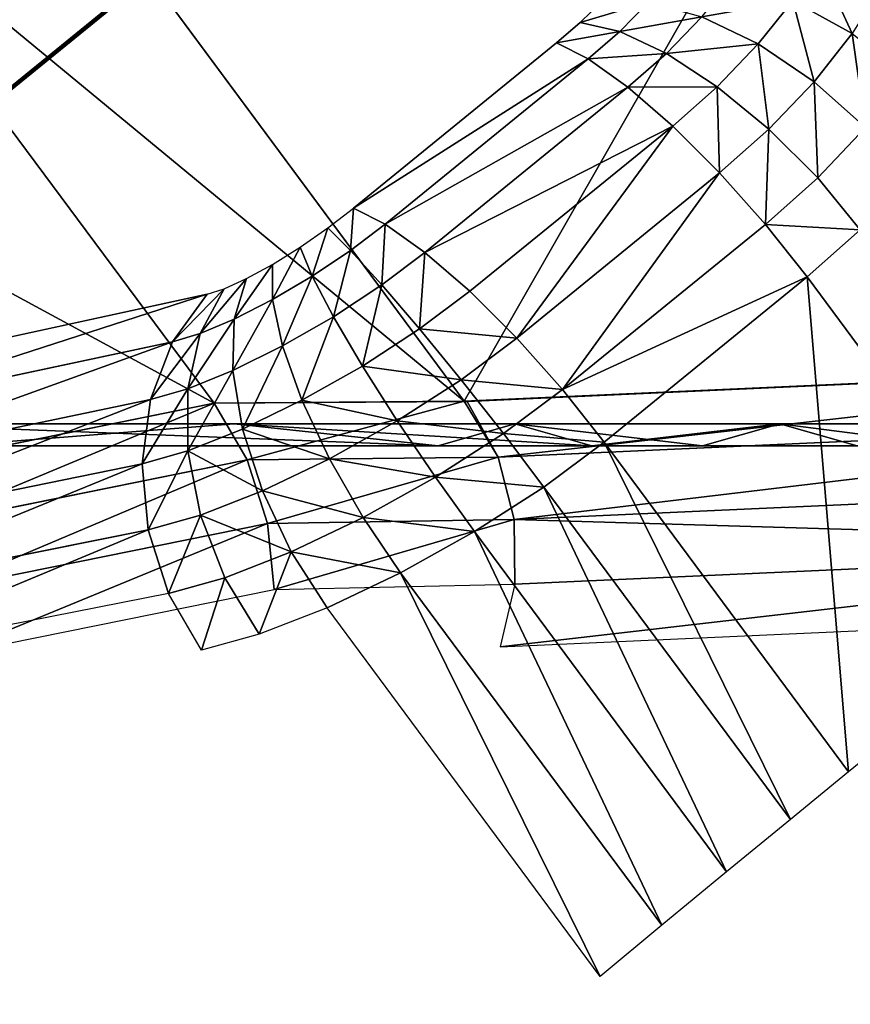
# Model space of a CAD drawing. Extents: x 34 to 1129, y -19 to 489.
# Tile 169 of 237: x 345 to 356, y 230 to 242. Entities that reach past the tile are written whole.
import ezdxf

# ---------------------------------------------------------------- set-up
doc = ezdxf.new("R2010")
doc.units = 0
doc.layers.get('0').update_dxf_attribs({"color": 13, "linetype": 'CONTINUOUS'})

# ---------------------------------------------------------------- blocks, each defined once
blk = doc.blocks.new('GROUP_14')
for centre in [(249.969, 249.969, 5), (249.969, 249.969)]:
    blk.add_circle(centre, 250)
blk = doc.blocks.new('GROUP_17')
for p in [(0, 0), (0, 0, 325)]:
    blk.add_blockref('GROUP_14', p)
blk = doc.blocks.new('GROUP_24')
blk.add_blockref('GROUP_17', (0, 0))
blk = doc.blocks.new('GROUP_1')
for p, q in [((71.125, 748.37), (72.061, 748.693, 0.268)), ((70.19, 748.047, 0.268), (71.125, 748.37)), ((74.353, 738.703), (75.295, 739.007, 0.268)), ((73.411, 738.4, 0.268), (74.353, 738.703))]:
    blk.add_line(p, q)
at = {"extrusion": (0, 0, -1)}
blk.add_arc((408.082, 582.993), 506.941, 159.80835, 173.63058, dxfattribs=at)
mesh = blk.add_polyface()
corners = [(64.277, 770.477, 0.268), (67.704, 757.97), (63.342, 770.152), (72.061, 748.693, 0.268), (71.125, 748.37)]
mesh.append_faces([[corners[k] for k in face] for face in [(0, 1, 2), (1, 3, 4)]], dxfattribs={"vtx0": -1})
mesh.append_faces([[corners[k] for k in face] for face in [(1, 0, 3)]], dxfattribs={"vtx0": -1, "vtx2": -1})
mesh = blk.add_polyface()
corners = [(63.342, 770.152), (70.19, 748.047, 0.268), (62.408, 769.826, 0.268), (67.704, 757.97), (71.125, 748.37)]
mesh.append_faces([[corners[k] for k in face] for face in [(0, 1, 2), (1, 3, 4)]], dxfattribs={"vtx0": -1})
mesh.append_faces([[corners[k] for k in face] for face in [(1, 0, 3)]], dxfattribs={"vtx0": -1, "vtx2": -1})
mesh = blk.add_polyface()
corners = [(72.061, 748.693, 0.268), (74.353, 738.703), (71.125, 748.37), (75.295, 739.007, 0.268)]
mesh.append_faces([[corners[k] for k in face] for face in [(0, 1, 2), (1, 0, 3)]], dxfattribs={"vtx0": -1})
mesh = blk.add_polyface()
corners = [(71.125, 748.37), (73.411, 738.4, 0.268), (70.19, 748.047, 0.268), (74.353, 738.703)]
mesh.append_faces([[corners[k] for k in face] for face in [(0, 1, 2), (1, 0, 3)]], dxfattribs={"vtx0": -1})
mesh = blk.add_polyface()
corners = [(75.295, 739.007, 0.268), (77.386, 728.974), (74.353, 738.703), (78.333, 729.259, 0.268)]
mesh.append_faces([[corners[k] for k in face] for face in [(0, 1, 2), (1, 0, 3)]], dxfattribs={"vtx0": -1})
mesh = blk.add_polyface()
corners = [(74.353, 738.703), (76.438, 728.689, 0.268), (73.411, 738.4, 0.268), (77.386, 728.974)]
mesh.append_faces([[corners[k] for k in face] for face in [(0, 1, 2), (1, 0, 3)]], dxfattribs={"vtx0": -1})
blk = doc.blocks.new('GROUP_22')
for p, q in [((8.017, 19.009, 12.144), (14.078, 20.006, 12.992)), ((14.001, 19.997, 12.981), (8.017, 19.009, 12.144)), ((14.078, 20.006, 12.992), (14.001, 19.997, 12.981)), ((14.001, 19.997, 12.981), (14.001, 19.997, 3.018)), ((14.063, 19.902, 13.771), (14.078, 20.006, 12.992)), ((48.922, 20.006, 12.992), (14.078, 20.006, 12.992)), ((14.063, 19.902, 13.771), (8.044, 18.908, 12.941)), ((14.059, 19.599, 14.499), (14.063, 19.902, 13.771)), ((48.937, 19.902, 13.771), (14.063, 19.902, 13.771)), ((14.059, 19.599, 14.499), (8.13, 18.616, 13.696)), ((14.067, 19.118, 15.125), (14.059, 19.599, 14.499)), ((48.941, 19.599, 14.499), (14.059, 19.599, 14.499)), ((48.933, 19.118, 15.125), (14.067, 19.118, 15.125)), ((3, 16.5, 11.141), (8.017, 19.009, 12.144)), ((8.017, 19.009, 12.144), (8.014, 19.002, 3.825)), ((8.017, 19.009, 12.144), (8.044, 18.908, 12.941)), ((3.028, 16.4, 11.938), (8.044, 18.908, 12.941)), ((8.044, 18.908, 12.941), (8.13, 18.616, 13.696)), ((3.111, 16.106, 12.692), (8.13, 18.616, 13.696)), ((8.13, 18.616, 13.696), (8.27, 18.153, 14.358)), ((48.999, 16.975, 0.01), (48.999, 3.025, 0.01)), ((61.805, 14.239, 3.691), (61.429, 13.98, 2.982)), ((62.235, 13.38, 3.777), (61.805, 14.239, 3.691)), ((61.805, 13.21, 3.057), (61.429, 13.98, 2.982)), ((62.506, 13.487, 4.569), (62.235, 13.38, 3.777)), ((62.798, 12.548, 4.627), (62.506, 13.487, 4.569)), ((62.235, 13.38, 3.777), (61.805, 13.21, 3.057)), ((62.506, 12.496, 3.831), (62.235, 13.38, 3.777)), ((61.805, 13.21, 3.057), (61.244, 12.988, 2.459)), ((62.041, 12.414, 3.104), (61.805, 13.21, 3.057)), ((61.435, 12.307, 2.497), (61.244, 12.988, 2.459)), ((60.729, 12.182, 2.05), (60.59, 12.729, 2.022)), ((62.506, 12.496, 3.831), (62.041, 12.414, 3.104)), ((62.798, 12.548, 4.627), (62.506, 12.496, 3.831)), ((62.598, 11.646, 3.849), (62.506, 12.496, 3.831)), ((62.898, 12.565, 5.439), (62.798, 12.548, 4.627)), ((62.898, 11.646, 4.647), (62.798, 12.548, 4.627)), ((63, 11.646, 5.459), (62.898, 12.565, 5.439)), ((59.889, 12.451, 1.778), (59.972, 12.048, 1.794)), ((62.041, 12.414, 3.104), (61.435, 12.307, 2.497)), ((62.121, 11.646, 3.12), (62.041, 12.414, 3.104)), ((61.435, 12.307, 2.497), (60.729, 12.182, 2.05)), ((61.5, 11.646, 2.51), (61.435, 12.307, 2.497)), ((60.729, 12.182, 2.05), (59.972, 12.048, 1.794)), ((60.776, 11.646, 2.06), (60.729, 12.182, 2.05)), ((59.972, 12.048, 1.794), (60, 11.646, 1.8)), ((60, 11.646, 1.8), (60, 8.354, 1.8)), ((60.776, 11.646, 2.06), (60, 11.646, 1.8)), ((60.776, 8.354, 2.06), (60.776, 11.646, 2.06)), ((61.5, 11.646, 2.51), (60.776, 11.646, 2.06)), ((61.5, 8.354, 2.51), (61.5, 11.646, 2.51)), ((62.121, 11.646, 3.12), (61.5, 11.646, 2.51)), ((62.121, 8.354, 3.12), (62.121, 11.646, 3.12)), ((62.598, 11.646, 3.849), (62.121, 11.646, 3.12)), ((62.598, 8.354, 3.849), (62.598, 11.646, 3.849)), ((62.898, 11.646, 4.647), (62.598, 11.646, 3.849)), ((62.898, 8.354, 4.647), (62.898, 11.646, 4.647)), ((63, 11.646, 5.459), (62.898, 11.646, 4.647)), ((63, 8.354, 5.459), (63, 11.646, 5.459)), ((63, 11.646, 10.541), (63, 11.646, 5.459)), ((59.972, 7.952, 1.794), (60, 8.354, 1.8)), ((60, 8.354, 1.8), (60.776, 8.354, 2.06)), ((60.776, 8.354, 2.06), (60.729, 7.818, 2.05)), ((60.776, 8.354, 2.06), (61.5, 8.354, 2.51)), ((61.5, 8.354, 2.51), (61.435, 7.693, 2.497)), ((61.5, 8.354, 2.51), (62.121, 8.354, 3.12)), ((62.121, 8.354, 3.12), (62.041, 7.586, 3.104)), ((62.121, 8.354, 3.12), (62.598, 8.354, 3.849)), ((62.598, 8.354, 3.849), (62.506, 7.504, 3.831)), ((62.598, 8.354, 3.849), (62.898, 8.354, 4.647)), ((62.898, 8.354, 4.647), (62.798, 7.452, 4.627)), ((62.898, 8.354, 4.647), (63, 8.354, 5.459)), ((63, 8.354, 5.459), (62.898, 7.435, 5.439)), ((63, 8.354, 10.541), (63, 8.354, 5.459)), ((59.889, 7.549, 1.778), (59.972, 7.952, 1.794)), ((60.729, 7.818, 2.05), (59.972, 7.952, 1.794)), ((60.729, 7.818, 2.05), (60.59, 7.271, 2.022)), ((61.435, 7.693, 2.497), (60.729, 7.818, 2.05)), ((61.435, 7.693, 2.497), (61.244, 7.012, 2.459)), ((62.041, 7.586, 3.104), (61.435, 7.693, 2.497)), ((62.041, 7.586, 3.104), (61.805, 6.79, 3.057)), ((62.506, 7.504, 3.831), (62.041, 7.586, 3.104)), ((59.758, 7.173, 1.752), (59.889, 7.549, 1.778)), ((60.59, 7.271, 2.022), (59.889, 7.549, 1.778)), ((62.506, 7.504, 3.831), (62.235, 6.62, 3.777)), ((62.798, 7.452, 4.627), (62.506, 7.504, 3.831)), ((62.798, 7.452, 4.627), (62.506, 6.513, 4.569)), ((62.898, 7.435, 5.439), (62.798, 7.452, 4.627)), ((62.898, 7.435, 5.439), (62.598, 6.476, 5.379)), ((62.898, 7.435, 5.439), (62.898, 7.435, 10.561)), ((60.59, 7.271, 2.022), (60.37, 6.751, 1.978)), ((61.244, 7.012, 2.459), (60.59, 7.271, 2.022)), ((59.587, 6.849, 1.717), (59.758, 7.173, 1.752)), ((60.37, 6.751, 1.978), (59.758, 7.173, 1.752)), ((61.244, 7.012, 2.459), (60.94, 6.358, 2.398)), ((61.805, 6.79, 3.057), (61.244, 7.012, 2.459)), ((59.388, 6.599, 1.678), (59.587, 6.849, 1.717)), ((60.082, 6.292, 1.921), (59.587, 6.849, 1.717)), ((60.37, 6.751, 1.978), (60.082, 6.292, 1.921)), ((60.94, 6.358, 2.398), (60.37, 6.751, 1.978)), ((61.805, 6.79, 3.057), (61.429, 6.02, 2.982)), ((62.235, 6.62, 3.777), (61.805, 6.79, 3.057)), ((62.235, 6.62, 3.777), (61.805, 5.761, 3.691)), ((62.506, 6.513, 4.569), (62.235, 6.62, 3.777)), ((59.174, 6.441, 1.635), (59.388, 6.599, 1.678)), ((59.747, 5.927, 1.854), (59.388, 6.599, 1.678)), ((62.506, 6.513, 4.569), (62.041, 5.599, 4.476)), ((62.598, 6.476, 5.379), (62.506, 6.513, 4.569)), ((59.174, 6.441, 1.635), (54.089, 3.889, 0.678)), ((59.388, 5.68, 1.782), (59.174, 6.441, 1.635)), ((62.598, 6.476, 5.379), (62.121, 5.543, 5.284)), ((62.598, 6.476, 5.379), (62.598, 6.476, 10.621)), ((60.082, 6.292, 1.921), (59.747, 5.927, 1.854)), ((60.544, 5.774, 2.319), (60.082, 6.292, 1.921)), ((60.94, 6.358, 2.398), (60.544, 5.774, 2.319)), ((61.429, 6.02, 2.982), (60.94, 6.358, 2.398)), ((61.429, 6.02, 2.982), (60.94, 5.329, 2.884)), ((61.805, 5.761, 3.691), (61.429, 6.02, 2.982)), ((59.747, 5.927, 1.854), (59.388, 5.68, 1.782)), ((60.082, 5.301, 2.226), (59.747, 5.927, 1.854)), ((60.544, 5.774, 2.319), (60.082, 5.301, 2.226)), ((60.94, 5.329, 2.884), (60.544, 5.774, 2.319)), ((54.324, 3.142, 0.813), (59.388, 5.68, 1.782)), ((59.587, 4.971, 2.127), (59.388, 5.68, 1.782)), ((61.805, 5.761, 3.691), (61.244, 4.987, 3.578)), ((62.041, 5.599, 4.476), (61.805, 5.761, 3.691)), ((62.041, 5.599, 4.476), (61.435, 4.773, 4.355)), ((62.121, 5.543, 5.284), (61.5, 4.699, 5.159)), ((62.121, 5.543, 5.284), (62.041, 5.599, 4.476)), ((62.121, 5.543, 5.284), (62.121, 5.543, 10.716)), ((60.082, 5.301, 2.226), (59.587, 4.971, 2.127)), ((60.37, 4.763, 2.77), (60.082, 5.301, 2.226)), ((60.94, 5.329, 2.884), (60.37, 4.763, 2.77)), ((61.244, 4.987, 3.578), (60.94, 5.329, 2.884)), ((54.542, 2.444, 1.144), (59.587, 4.971, 2.127)), ((59.758, 4.361, 2.648), (59.587, 4.971, 2.127)), ((61.244, 4.987, 3.578), (60.59, 4.35, 3.448)), ((61.435, 4.773, 4.355), (61.244, 4.987, 3.578)), ((60.37, 4.763, 2.77), (59.758, 4.361, 2.648)), ((60.59, 4.35, 3.448), (60.37, 4.763, 2.77)), ((61.435, 4.773, 4.355), (60.729, 4.091, 4.213)), ((61.5, 4.699, 5.159), (61.435, 4.773, 4.355)), ((54.729, 1.846, 1.65), (59.758, 4.361, 2.648)), ((59.889, 3.894, 3.308), (59.758, 4.361, 2.648)), ((60.59, 4.35, 3.448), (59.889, 3.894, 3.308)), ((60.729, 4.091, 4.213), (60.59, 4.35, 3.448)), ((60.729, 4.091, 4.213), (59.972, 3.6, 4.062)), ((60.776, 4.003, 5.015), (60.729, 4.091, 4.213)), ((54.871, 1.386, 2.296), (59.889, 3.894, 3.308)), ((59.972, 3.6, 4.062), (59.889, 3.894, 3.308))]:
    blk.add_line(p, q)
mesh = blk.add_polyface()
corners = [(8.014, 19.002, 3.825), (14.001, 19.997, 12.981), (14.001, 19.997, 3.018), (8.017, 19.009, 12.144)]
mesh.append_faces([[corners[k] for k in face] for face in [(0, 1, 2), (1, 0, 3)]], dxfattribs={"vtx0": -1})
mesh = blk.add_polyface()
corners = [(8.044, 18.908, 12.941), (14.001, 19.997, 12.981), (8.017, 19.009, 12.144), (14.063, 19.902, 13.771), (14.078, 20.006, 12.992)]
mesh.append_faces([[corners[k] for k in face] for face in [(0, 1, 2), (1, 3, 4)]], dxfattribs={"vtx0": -1})
mesh.append_faces([[corners[k] for k in face] for face in [(1, 0, 3)]], dxfattribs={"vtx0": -1, "vtx2": -1})
mesh = blk.add_polyface()
corners = [(14.078, 20.006, 3.008), (48.999, 19.997, 3.018), (48.922, 20.006, 3.008), (14.001, 19.997, 3.018), (14.001, 19.997, 12.981), (48.999, 19.997, 12.981), (14.078, 20.006, 12.992), (48.922, 20.006, 12.992)]
mesh.append_faces([[corners[k] for k in face] for face in [(0, 1, 2), (5, 6, 7)]], dxfattribs={"vtx0": -1})
mesh.append_faces([[corners[k] for k in face] for face in [(1, 4, 5)]], dxfattribs={"vtx0": -1, "vtx1": -1})
mesh.append_faces([[corners[k] for k in face] for face in [(1, 0, 3), (1, 3, 4), (5, 4, 6)]], dxfattribs={"vtx0": -1, "vtx2": -1})
mesh = blk.add_polyface()
corners = [(14.063, 19.902, 13.771), (48.922, 20.006, 12.992), (14.078, 20.006, 12.992), (48.937, 19.902, 13.771)]
mesh.append_faces([[corners[k] for k in face] for face in [(0, 1, 2), (1, 0, 3)]], dxfattribs={"vtx0": -1})
mesh = blk.add_polyface()
corners = [(8.13, 18.616, 13.696), (14.063, 19.902, 13.771), (8.044, 18.908, 12.941), (14.059, 19.599, 14.499)]
mesh.append_faces([[corners[k] for k in face] for face in [(0, 1, 2), (1, 0, 3)]], dxfattribs={"vtx0": -1})
mesh = blk.add_polyface()
corners = [(14.059, 19.599, 14.499), (48.937, 19.902, 13.771), (14.063, 19.902, 13.771), (48.941, 19.599, 14.499)]
mesh.append_faces([[corners[k] for k in face] for face in [(0, 1, 2), (1, 0, 3)]], dxfattribs={"vtx0": -1})
mesh = blk.add_polyface()
corners = [(8.27, 18.153, 14.358), (14.059, 19.599, 14.499), (8.13, 18.616, 13.696), (14.067, 19.118, 15.125)]
mesh.append_faces([[corners[k] for k in face] for face in [(0, 1, 2), (1, 0, 3)]], dxfattribs={"vtx0": -1})
mesh = blk.add_polyface()
corners = [(14.059, 19.599, 14.499), (48.933, 19.118, 15.125), (48.941, 19.599, 14.499), (14.067, 19.118, 15.125)]
mesh.append_faces([[corners[k] for k in face] for face in [(0, 1, 2), (1, 0, 3)]], dxfattribs={"vtx0": -1})
mesh = blk.add_polyface()
corners = [(14.086, 18.493, 15.607), (48.933, 19.118, 15.125), (14.067, 19.118, 15.125), (48.914, 18.493, 15.607)]
mesh.append_faces([[corners[k] for k in face] for face in [(0, 1, 2), (1, 0, 3)]], dxfattribs={"vtx0": -1})
mesh = blk.add_polyface()
corners = [(3, 16.5, 4.859), (8.017, 19.009, 12.144), (8.014, 19.002, 3.825), (3, 16.5, 11.141)]
mesh.append_faces([[corners[k] for k in face] for face in [(0, 1, 2), (1, 0, 3)]], dxfattribs={"vtx0": -1})
mesh = blk.add_polyface()
corners = [(3.028, 16.4, 11.938), (8.017, 19.009, 12.144), (3, 16.5, 11.141), (8.044, 18.908, 12.941)]
mesh.append_faces([[corners[k] for k in face] for face in [(0, 1, 2), (1, 0, 3)]], dxfattribs={"vtx0": -1})
mesh = blk.add_polyface()
corners = [(3.111, 16.106, 12.692), (8.044, 18.908, 12.941), (3.028, 16.4, 11.938), (8.13, 18.616, 13.696)]
mesh.append_faces([[corners[k] for k in face] for face in [(0, 1, 2), (1, 0, 3)]], dxfattribs={"vtx0": -1})
mesh = blk.add_polyface()
corners = [(3.242, 15.639, 13.352), (8.13, 18.616, 13.696), (3.111, 16.106, 12.692), (8.27, 18.153, 14.358)]
mesh.append_faces([[corners[k] for k in face] for face in [(0, 1, 2), (1, 0, 3)]], dxfattribs={"vtx0": -1})
mesh = blk.add_polyface()
corners = [(14.151, 17), (14.001, 3.025, 0.01), (14.001, 16.975, 0.01), (14.151, 3), (48.849, 17), (48.849, 3), (48.999, 16.975, 0.01), (48.999, 3.025, 0.01)]
mesh.append_faces([[corners[k] for k in face] for face in [(0, 1, 2), (5, 6, 7)]], dxfattribs={"vtx0": -1})
mesh.append_faces([[corners[k] for k in face] for face in [(1, 0, 3), (3, 4, 5)]], dxfattribs={"vtx0": -1, "vtx1": -1})
mesh.append_faces([[corners[k] for k in face] for face in [(3, 0, 4), (5, 4, 6)]], dxfattribs={"vtx0": -1, "vtx2": -1})
mesh = blk.add_polyface()
corners = [(60.94, 14.671, 2.884), (61.805, 14.239, 3.691), (61.429, 13.98, 2.982), (61.244, 15.013, 3.578)]
mesh.append_faces([[corners[k] for k in face] for face in [(0, 1, 2), (1, 0, 3)]], dxfattribs={"vtx0": -1})
mesh = blk.add_polyface()
corners = [(61.805, 14.239, 3.691), (62.506, 13.487, 4.569), (62.235, 13.38, 3.777), (62.041, 14.401, 4.476)]
mesh.append_faces([[corners[k] for k in face] for face in [(0, 1, 2), (1, 0, 3)]], dxfattribs={"vtx0": -1})
mesh = blk.add_polyface()
corners = [(61.429, 13.98, 2.982), (62.235, 13.38, 3.777), (61.805, 13.21, 3.057), (61.805, 14.239, 3.691)]
mesh.append_faces([[corners[k] for k in face] for face in [(0, 1, 2), (1, 0, 3)]], dxfattribs={"vtx0": -1})
mesh = blk.add_polyface()
corners = [(61.429, 13.98, 2.982), (61.244, 12.988, 2.459), (60.94, 13.642, 2.398), (61.805, 13.21, 3.057)]
mesh.append_faces([[corners[k] for k in face] for face in [(0, 1, 2), (1, 0, 3)]], dxfattribs={"vtx0": -1})
mesh = blk.add_polyface()
corners = [(62.235, 13.38, 3.777), (62.798, 12.548, 4.627), (62.506, 12.496, 3.831), (62.506, 13.487, 4.569)]
mesh.append_faces([[corners[k] for k in face] for face in [(0, 1, 2), (1, 0, 3)]], dxfattribs={"vtx0": -1})
mesh = blk.add_polyface()
corners = [(62.506, 13.487, 4.569), (62.898, 12.565, 5.439), (62.798, 12.548, 4.627), (62.598, 13.524, 5.379)]
mesh.append_faces([[corners[k] for k in face] for face in [(0, 1, 2), (1, 0, 3)]], dxfattribs={"vtx0": -1})
mesh = blk.add_polyface()
corners = [(61.805, 13.21, 3.057), (62.506, 12.496, 3.831), (62.041, 12.414, 3.104), (62.235, 13.38, 3.777)]
mesh.append_faces([[corners[k] for k in face] for face in [(0, 1, 2), (1, 0, 3)]], dxfattribs={"vtx0": -1})
mesh = blk.add_polyface()
corners = [(61.805, 13.21, 3.057), (61.435, 12.307, 2.497), (61.244, 12.988, 2.459), (62.041, 12.414, 3.104)]
mesh.append_faces([[corners[k] for k in face] for face in [(0, 1, 2), (1, 0, 3)]], dxfattribs={"vtx0": -1})
mesh = blk.add_polyface()
corners = [(61.244, 12.988, 2.459), (60.729, 12.182, 2.05), (60.59, 12.729, 2.022), (61.435, 12.307, 2.497)]
mesh.append_faces([[corners[k] for k in face] for face in [(0, 1, 2), (1, 0, 3)]], dxfattribs={"vtx0": -1})
mesh = blk.add_polyface()
corners = [(60.59, 12.729, 2.022), (59.972, 12.048, 1.794), (59.889, 12.451, 1.778), (60.729, 12.182, 2.05)]
mesh.append_faces([[corners[k] for k in face] for face in [(0, 1, 2), (1, 0, 3)]], dxfattribs={"vtx0": -1})
mesh = blk.add_polyface()
corners = [(62.041, 12.414, 3.104), (62.598, 11.646, 3.849), (62.121, 11.646, 3.12), (62.506, 12.496, 3.831)]
mesh.append_faces([[corners[k] for k in face] for face in [(0, 1, 2), (1, 0, 3)]], dxfattribs={"vtx0": -1})
mesh = blk.add_polyface()
corners = [(62.506, 12.496, 3.831), (62.898, 11.646, 4.647), (62.598, 11.646, 3.849), (62.798, 12.548, 4.627)]
mesh.append_faces([[corners[k] for k in face] for face in [(0, 1, 2), (1, 0, 3)]], dxfattribs={"vtx0": -1})
mesh = blk.add_polyface()
corners = [(62.898, 11.646, 4.647), (62.898, 12.565, 5.439), (63, 11.646, 5.459), (62.798, 12.548, 4.627)]
mesh.append_faces([[corners[k] for k in face] for face in [(0, 1, 2), (1, 0, 3)]], dxfattribs={"vtx0": -1})
mesh = blk.add_polyface()
corners = [(62.898, 12.565, 5.439), (63, 11.646, 10.541), (63, 11.646, 5.459), (62.898, 12.565, 10.561)]
mesh.append_faces([[corners[k] for k in face] for face in [(0, 1, 2), (1, 0, 3)]], dxfattribs={"vtx0": -1})
mesh = blk.add_polyface()
corners = [(62.041, 12.414, 3.104), (61.5, 11.646, 2.51), (61.435, 12.307, 2.497), (62.121, 11.646, 3.12)]
mesh.append_faces([[corners[k] for k in face] for face in [(0, 1, 2), (1, 0, 3)]], dxfattribs={"vtx0": -1})
mesh = blk.add_polyface()
corners = [(61.435, 12.307, 2.497), (60.776, 11.646, 2.06), (60.729, 12.182, 2.05), (61.5, 11.646, 2.51)]
mesh.append_faces([[corners[k] for k in face] for face in [(0, 1, 2), (1, 0, 3)]], dxfattribs={"vtx0": -1})
mesh = blk.add_polyface()
corners = [(60.729, 12.182, 2.05), (60, 11.646, 1.8), (59.972, 12.048, 1.794), (60.776, 11.646, 2.06)]
mesh.append_faces([[corners[k] for k in face] for face in [(0, 1, 2), (1, 0, 3)]], dxfattribs={"vtx0": -1})
mesh = blk.add_polyface()
corners = [(60.776, 11.646, 2.06), (60, 8.354, 1.8), (60, 11.646, 1.8), (60.776, 8.354, 2.06)]
mesh.append_faces([[corners[k] for k in face] for face in [(0, 1, 2), (1, 0, 3)]], dxfattribs={"vtx0": -1})
mesh = blk.add_polyface()
corners = [(61.5, 11.646, 2.51), (60.776, 8.354, 2.06), (60.776, 11.646, 2.06), (61.5, 8.354, 2.51)]
mesh.append_faces([[corners[k] for k in face] for face in [(0, 1, 2), (1, 0, 3)]], dxfattribs={"vtx0": -1})
mesh = blk.add_polyface()
corners = [(62.121, 11.646, 3.12), (61.5, 8.354, 2.51), (61.5, 11.646, 2.51), (62.121, 8.354, 3.12)]
mesh.append_faces([[corners[k] for k in face] for face in [(0, 1, 2), (1, 0, 3)]], dxfattribs={"vtx0": -1})
mesh = blk.add_polyface()
corners = [(62.121, 11.646, 3.12), (62.598, 8.354, 3.849), (62.121, 8.354, 3.12), (62.598, 11.646, 3.849)]
mesh.append_faces([[corners[k] for k in face] for face in [(0, 1, 2), (1, 0, 3)]], dxfattribs={"vtx0": -1})
mesh = blk.add_polyface()
corners = [(62.598, 11.646, 3.849), (62.898, 8.354, 4.647), (62.598, 8.354, 3.849), (62.898, 11.646, 4.647)]
mesh.append_faces([[corners[k] for k in face] for face in [(0, 1, 2), (1, 0, 3)]], dxfattribs={"vtx0": -1})
mesh = blk.add_polyface()
corners = [(62.898, 8.354, 4.647), (63, 11.646, 5.459), (63, 8.354, 5.459), (62.898, 11.646, 4.647)]
mesh.append_faces([[corners[k] for k in face] for face in [(0, 1, 2), (1, 0, 3)]], dxfattribs={"vtx0": -1})
mesh = blk.add_polyface()
corners = [(63, 11.646, 5.459), (63, 8.354, 10.541), (63, 8.354, 5.459), (63, 11.646, 10.541)]
mesh.append_faces([[corners[k] for k in face] for face in [(0, 1, 2), (1, 0, 3)]], dxfattribs={"vtx0": -1})
mesh = blk.add_polyface()
corners = [(60, 8.354, 1.8), (60.729, 7.818, 2.05), (59.972, 7.952, 1.794), (60.776, 8.354, 2.06)]
mesh.append_faces([[corners[k] for k in face] for face in [(0, 1, 2), (1, 0, 3)]], dxfattribs={"vtx0": -1})
mesh = blk.add_polyface()
corners = [(60.776, 8.354, 2.06), (61.435, 7.693, 2.497), (60.729, 7.818, 2.05), (61.5, 8.354, 2.51)]
mesh.append_faces([[corners[k] for k in face] for face in [(0, 1, 2), (1, 0, 3)]], dxfattribs={"vtx0": -1})
mesh = blk.add_polyface()
corners = [(61.5, 8.354, 2.51), (62.041, 7.586, 3.104), (61.435, 7.693, 2.497), (62.121, 8.354, 3.12)]
mesh.append_faces([[corners[k] for k in face] for face in [(0, 1, 2), (1, 0, 3)]], dxfattribs={"vtx0": -1})
mesh = blk.add_polyface()
corners = [(62.041, 7.586, 3.104), (62.598, 8.354, 3.849), (62.506, 7.504, 3.831), (62.121, 8.354, 3.12)]
mesh.append_faces([[corners[k] for k in face] for face in [(0, 1, 2), (1, 0, 3)]], dxfattribs={"vtx0": -1})
mesh = blk.add_polyface()
corners = [(62.506, 7.504, 3.831), (62.898, 8.354, 4.647), (62.798, 7.452, 4.627), (62.598, 8.354, 3.849)]
mesh.append_faces([[corners[k] for k in face] for face in [(0, 1, 2), (1, 0, 3)]], dxfattribs={"vtx0": -1})
mesh = blk.add_polyface()
corners = [(62.798, 7.452, 4.627), (63, 8.354, 5.459), (62.898, 7.435, 5.439), (62.898, 8.354, 4.647)]
mesh.append_faces([[corners[k] for k in face] for face in [(0, 1, 2), (1, 0, 3)]], dxfattribs={"vtx0": -1})
mesh = blk.add_polyface()
corners = [(63, 8.354, 5.459), (62.898, 7.435, 10.561), (62.898, 7.435, 5.439), (63, 8.354, 10.541)]
mesh.append_faces([[corners[k] for k in face] for face in [(0, 1, 2), (1, 0, 3)]], dxfattribs={"vtx0": -1})
mesh = blk.add_polyface()
corners = [(59.972, 7.952, 1.794), (60.59, 7.271, 2.022), (59.889, 7.549, 1.778), (60.729, 7.818, 2.05)]
mesh.append_faces([[corners[k] for k in face] for face in [(0, 1, 2), (1, 0, 3)]], dxfattribs={"vtx0": -1})
mesh = blk.add_polyface()
corners = [(60.729, 7.818, 2.05), (61.244, 7.012, 2.459), (60.59, 7.271, 2.022), (61.435, 7.693, 2.497)]
mesh.append_faces([[corners[k] for k in face] for face in [(0, 1, 2), (1, 0, 3)]], dxfattribs={"vtx0": -1})
mesh = blk.add_polyface()
corners = [(61.435, 7.693, 2.497), (61.805, 6.79, 3.057), (61.244, 7.012, 2.459), (62.041, 7.586, 3.104)]
mesh.append_faces([[corners[k] for k in face] for face in [(0, 1, 2), (1, 0, 3)]], dxfattribs={"vtx0": -1})
mesh = blk.add_polyface()
corners = [(61.805, 6.79, 3.057), (62.506, 7.504, 3.831), (62.235, 6.62, 3.777), (62.041, 7.586, 3.104)]
mesh.append_faces([[corners[k] for k in face] for face in [(0, 1, 2), (1, 0, 3)]], dxfattribs={"vtx0": -1})
mesh = blk.add_polyface()
corners = [(59.889, 7.549, 1.778), (60.37, 6.751, 1.978), (59.758, 7.173, 1.752), (60.59, 7.271, 2.022)]
mesh.append_faces([[corners[k] for k in face] for face in [(0, 1, 2), (1, 0, 3)]], dxfattribs={"vtx0": -1})
mesh = blk.add_polyface()
corners = [(62.235, 6.62, 3.777), (62.798, 7.452, 4.627), (62.506, 6.513, 4.569), (62.506, 7.504, 3.831)]
mesh.append_faces([[corners[k] for k in face] for face in [(0, 1, 2), (1, 0, 3)]], dxfattribs={"vtx0": -1})
mesh = blk.add_polyface()
corners = [(62.506, 6.513, 4.569), (62.898, 7.435, 5.439), (62.598, 6.476, 5.379), (62.798, 7.452, 4.627)]
mesh.append_faces([[corners[k] for k in face] for face in [(0, 1, 2), (1, 0, 3)]], dxfattribs={"vtx0": -1})
mesh = blk.add_polyface()
corners = [(62.898, 7.435, 5.439), (62.598, 6.476, 10.621), (62.598, 6.476, 5.379), (62.898, 7.435, 10.561)]
mesh.append_faces([[corners[k] for k in face] for face in [(0, 1, 2), (1, 0, 3)]], dxfattribs={"vtx0": -1})
mesh = blk.add_polyface()
corners = [(60.59, 7.271, 2.022), (60.94, 6.358, 2.398), (60.37, 6.751, 1.978), (61.244, 7.012, 2.459)]
mesh.append_faces([[corners[k] for k in face] for face in [(0, 1, 2), (1, 0, 3)]], dxfattribs={"vtx0": -1})
mesh = blk.add_polyface()
corners = [(59.758, 7.173, 1.752), (60.082, 6.292, 1.921), (59.587, 6.849, 1.717), (60.37, 6.751, 1.978)]
mesh.append_faces([[corners[k] for k in face] for face in [(0, 1, 2), (1, 0, 3)]], dxfattribs={"vtx0": -1})
mesh = blk.add_polyface()
corners = [(61.244, 7.012, 2.459), (61.429, 6.02, 2.982), (60.94, 6.358, 2.398), (61.805, 6.79, 3.057)]
mesh.append_faces([[corners[k] for k in face] for face in [(0, 1, 2), (1, 0, 3)]], dxfattribs={"vtx0": -1})
mesh = blk.add_polyface()
corners = [(59.587, 6.849, 1.717), (59.747, 5.927, 1.854), (59.388, 6.599, 1.678), (60.082, 6.292, 1.921)]
mesh.append_faces([[corners[k] for k in face] for face in [(0, 1, 2), (1, 0, 3)]], dxfattribs={"vtx0": -1})
mesh = blk.add_polyface()
corners = [(60.37, 6.751, 1.978), (60.544, 5.774, 2.319), (60.082, 6.292, 1.921), (60.94, 6.358, 2.398)]
mesh.append_faces([[corners[k] for k in face] for face in [(0, 1, 2), (1, 0, 3)]], dxfattribs={"vtx0": -1})
mesh = blk.add_polyface()
corners = [(61.429, 6.02, 2.982), (62.235, 6.62, 3.777), (61.805, 5.761, 3.691), (61.805, 6.79, 3.057)]
mesh.append_faces([[corners[k] for k in face] for face in [(0, 1, 2), (1, 0, 3)]], dxfattribs={"vtx0": -1})
mesh = blk.add_polyface()
corners = [(61.805, 5.761, 3.691), (62.506, 6.513, 4.569), (62.041, 5.599, 4.476), (62.235, 6.62, 3.777)]
mesh.append_faces([[corners[k] for k in face] for face in [(0, 1, 2), (1, 0, 3)]], dxfattribs={"vtx0": -1})
mesh = blk.add_polyface()
corners = [(59.388, 6.599, 1.678), (59.388, 5.68, 1.782), (59.174, 6.441, 1.635), (59.747, 5.927, 1.854)]
mesh.append_faces([[corners[k] for k in face] for face in [(0, 1, 2), (1, 0, 3)]], dxfattribs={"vtx0": -1})
mesh = blk.add_polyface()
corners = [(62.041, 5.599, 4.476), (62.598, 6.476, 5.379), (62.121, 5.543, 5.284), (62.506, 6.513, 4.569)]
mesh.append_faces([[corners[k] for k in face] for face in [(0, 1, 2), (1, 0, 3)]], dxfattribs={"vtx0": -1})
mesh = blk.add_polyface()
corners = [(59.174, 6.441, 1.635), (54.324, 3.142, 0.813), (54.089, 3.889, 0.678), (59.388, 5.68, 1.782)]
mesh.append_faces([[corners[k] for k in face] for face in [(0, 1, 2), (1, 0, 3)]], dxfattribs={"vtx0": -1})
mesh = blk.add_polyface()
corners = [(62.598, 6.476, 5.379), (62.121, 5.543, 10.716), (62.121, 5.543, 5.284), (62.598, 6.476, 10.621)]
mesh.append_faces([[corners[k] for k in face] for face in [(0, 1, 2), (1, 0, 3)]], dxfattribs={"vtx0": -1})
mesh = blk.add_polyface()
corners = [(60.082, 6.292, 1.921), (60.082, 5.301, 2.226), (59.747, 5.927, 1.854), (60.544, 5.774, 2.319)]
mesh.append_faces([[corners[k] for k in face] for face in [(0, 1, 2), (1, 0, 3)]], dxfattribs={"vtx0": -1})
mesh = blk.add_polyface()
corners = [(60.94, 6.358, 2.398), (60.94, 5.329, 2.884), (60.544, 5.774, 2.319), (61.429, 6.02, 2.982)]
mesh.append_faces([[corners[k] for k in face] for face in [(0, 1, 2), (1, 0, 3)]], dxfattribs={"vtx0": -1})
mesh = blk.add_polyface()
corners = [(60.94, 5.329, 2.884), (61.805, 5.761, 3.691), (61.244, 4.987, 3.578), (61.429, 6.02, 2.982)]
mesh.append_faces([[corners[k] for k in face] for face in [(0, 1, 2), (1, 0, 3)]], dxfattribs={"vtx0": -1})
mesh = blk.add_polyface()
corners = [(59.747, 5.927, 1.854), (59.587, 4.971, 2.127), (59.388, 5.68, 1.782), (60.082, 5.301, 2.226)]
mesh.append_faces([[corners[k] for k in face] for face in [(0, 1, 2), (1, 0, 3)]], dxfattribs={"vtx0": -1})
mesh = blk.add_polyface()
corners = [(60.544, 5.774, 2.319), (60.37, 4.763, 2.77), (60.082, 5.301, 2.226), (60.94, 5.329, 2.884)]
mesh.append_faces([[corners[k] for k in face] for face in [(0, 1, 2), (1, 0, 3)]], dxfattribs={"vtx0": -1})
mesh = blk.add_polyface()
corners = [(59.388, 5.68, 1.782), (54.542, 2.444, 1.144), (54.324, 3.142, 0.813), (59.587, 4.971, 2.127)]
mesh.append_faces([[corners[k] for k in face] for face in [(0, 1, 2), (1, 0, 3)]], dxfattribs={"vtx0": -1})
mesh = blk.add_polyface()
corners = [(61.244, 4.987, 3.578), (62.041, 5.599, 4.476), (61.435, 4.773, 4.355), (61.805, 5.761, 3.691)]
mesh.append_faces([[corners[k] for k in face] for face in [(0, 1, 2), (1, 0, 3)]], dxfattribs={"vtx0": -1})
mesh = blk.add_polyface()
corners = [(61.435, 4.773, 4.355), (62.121, 5.543, 5.284), (61.5, 4.699, 5.159), (62.041, 5.599, 4.476)]
mesh.append_faces([[corners[k] for k in face] for face in [(0, 1, 2), (1, 0, 3)]], dxfattribs={"vtx0": -1})
mesh = blk.add_polyface()
corners = [(62.121, 5.543, 5.284), (61.5, 4.699, 10.841), (61.5, 4.699, 5.159), (62.121, 5.543, 10.716)]
mesh.append_faces([[corners[k] for k in face] for face in [(0, 1, 2), (1, 0, 3)]], dxfattribs={"vtx0": -1})
mesh = blk.add_polyface()
corners = [(60.082, 5.301, 2.226), (59.758, 4.361, 2.648), (59.587, 4.971, 2.127), (60.37, 4.763, 2.77)]
mesh.append_faces([[corners[k] for k in face] for face in [(0, 1, 2), (1, 0, 3)]], dxfattribs={"vtx0": -1})
mesh = blk.add_polyface()
corners = [(60.37, 4.763, 2.77), (61.244, 4.987, 3.578), (60.59, 4.35, 3.448), (60.94, 5.329, 2.884)]
mesh.append_faces([[corners[k] for k in face] for face in [(0, 1, 2), (1, 0, 3)]], dxfattribs={"vtx0": -1})
mesh = blk.add_polyface()
corners = [(59.587, 4.971, 2.127), (54.729, 1.846, 1.65), (54.542, 2.444, 1.144), (59.758, 4.361, 2.648)]
mesh.append_faces([[corners[k] for k in face] for face in [(0, 1, 2), (1, 0, 3)]], dxfattribs={"vtx0": -1})
mesh = blk.add_polyface()
corners = [(60.59, 4.35, 3.448), (61.435, 4.773, 4.355), (60.729, 4.091, 4.213), (61.244, 4.987, 3.578)]
mesh.append_faces([[corners[k] for k in face] for face in [(0, 1, 2), (1, 0, 3)]], dxfattribs={"vtx0": -1})
mesh = blk.add_polyface()
corners = [(60.37, 4.763, 2.77), (59.889, 3.894, 3.308), (59.758, 4.361, 2.648), (60.59, 4.35, 3.448)]
mesh.append_faces([[corners[k] for k in face] for face in [(0, 1, 2), (1, 0, 3)]], dxfattribs={"vtx0": -1})
mesh = blk.add_polyface()
corners = [(61.435, 4.773, 4.355), (60.776, 4.003, 5.015), (60.729, 4.091, 4.213), (61.5, 4.699, 5.159)]
mesh.append_faces([[corners[k] for k in face] for face in [(0, 1, 2), (1, 0, 3)]], dxfattribs={"vtx0": -1})
mesh = blk.add_polyface()
corners = [(59.758, 4.361, 2.648), (54.871, 1.386, 2.296), (54.729, 1.846, 1.65), (59.889, 3.894, 3.308)]
mesh.append_faces([[corners[k] for k in face] for face in [(0, 1, 2), (1, 0, 3)]], dxfattribs={"vtx0": -1})
mesh = blk.add_polyface()
corners = [(60.59, 4.35, 3.448), (59.972, 3.6, 4.062), (59.889, 3.894, 3.308), (60.729, 4.091, 4.213)]
mesh.append_faces([[corners[k] for k in face] for face in [(0, 1, 2), (1, 0, 3)]], dxfattribs={"vtx0": -1})
mesh = blk.add_polyface()
corners = [(60.729, 4.091, 4.213), (60, 3.5, 4.859), (59.972, 3.6, 4.062), (60.776, 4.003, 5.015)]
mesh.append_faces([[corners[k] for k in face] for face in [(0, 1, 2), (1, 0, 3)]], dxfattribs={"vtx0": -1})
mesh = blk.add_polyface()
corners = [(59.889, 3.894, 3.308), (54.959, 1.097, 3.038), (54.871, 1.386, 2.296), (59.972, 3.6, 4.062)]
mesh.append_faces([[corners[k] for k in face] for face in [(0, 1, 2), (1, 0, 3)]], dxfattribs={"vtx0": -1})
blk = doc.blocks.new('GROUP_2')
at = {"extrusion": (0.586117, -0.79106, 0.175188), "rotation": 284.5859119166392}
blk.add_blockref('GROUP_22', (45.445, 774.698, 149.99), dxfattribs=at)
at = {"extrusion": (0, -1, -3.33067e-16)}
blk.add_blockref('GROUP_1', (0, 0, -19.328), dxfattribs=at)
blk = doc.blocks.new('GROUP_21')
for name, p in [('GROUP_24', (0, 0, 1384.583)), ('GROUP_2', (242.743, 231.343, -0.582))]:
    blk.add_blockref(name, p)

msp = doc.modelspace()

# ---------------------------------------------------------------- block references
msp.add_blockref('GROUP_21', (37.666, -13.798, -11.836))

doc.saveas('drawing.dxf')
